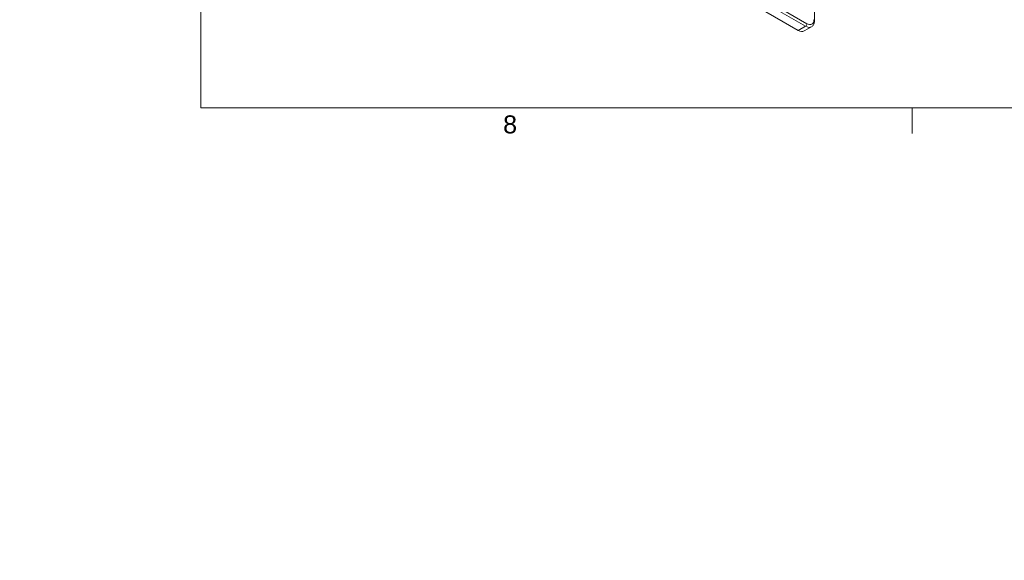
# Model space of a CAD drawing. Header units: inches. Extents: x -374 to 640, y -945 to 1059.
# Tile 1 of 222: x -2 to 24, y -7 to 7. Entities that reach past the tile are written whole.
import ezdxf

# ---------------------------------------------------------------- set-up
doc = ezdxf.new("R2010")
doc.units = ezdxf.units.IN
doc.header["$LTSCALE"] = 5
doc.header["$MEASUREMENT"] = 0
for name, color, linetype, lineweight in [('Border (ANSI)', 7, 'Continuous', 9), ('Visible (ANSI)', 7, 'Continuous', 18), ('Visible Narrow (ANSI)', 7, 'Continuous', 5)]:
    doc.layers.add(name, color=color, linetype=linetype, lineweight=lineweight)
doc.styles.add('Note Text (ANSI)', font='arial.ttf')

# ---------------------------------------------------------------- blocks, each defined once
blk = doc.blocks.new('Borders Default Border')
at = {"layer": 'Border (ANSI)'}
blk.add_line((4.25, 1), (4.25, 0.865), dxfattribs=at)
at = {"layer": 'Border (ANSI)', "flags": 128}
blk.add_lwpolyline([(0.5, 1), (0.5, 21), (33.5, 21), (33.5, 1), (0.5, 1)], dxfattribs=at)
at = {"layer": 'Border (ANSI)', "insert": (2.0937, 0.8634), "char_height": 0.095, "attachment_point": 7, "style": 'Note Text (ANSI)'}
blk.add_mtext('8', dxfattribs=at)

msp = doc.modelspace()

# ---------------------------------------------------------------- linework, layer by layer
at = {"layer": 'Visible (ANSI)'}
for p, q in [((5.80621, 14.2214), (18.24834, 7.03793)), ((18.67568, 7.29761), (18.67568, 7.84866)), ((18.5951, 7.13244), (18.40459, 7.02245))]:
    msp.add_line(p, q, dxfattribs=at)
msp.add_ellipse((18.24834, 7.29308), major_axis=(0.15625, -0.27063), ratio=0.57735027, start_param=5.49778714, end_param=6.28318531, dxfattribs=at)
msp.add_open_spline([(18.67568, 7.29761), (18.67568, 7.28411), (18.67477, 7.27085), (18.67092, 7.24501), (18.66799, 7.23243), (18.65986, 7.20824), (18.65466, 7.19663), (18.64177, 7.17486), (18.63407, 7.16472), (18.61625, 7.14668), (18.60612, 7.1388), (18.5951, 7.13244)], degree=3, knots=[4.71238898, 4.71238898, 4.71238898, 4.71238898, 4.869468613, 4.869468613, 5.026548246, 5.026548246, 5.183627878, 5.183627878, 5.340707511, 5.340707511, 5.497787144, 5.497787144, 5.497787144, 5.497787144], dxfattribs=at)
at = {"layer": 'Visible Narrow (ANSI)'}
for p, q in [((18.43885, 7.14792), (5.99672, 14.33139)), ((18.47715, 7.21426), (6.03502, 14.39773)), ((18.24834, 7.03793), (18.43885, 7.14792))]:
    msp.add_line(p, q, dxfattribs=at)
for start, end in [(89.30796703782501, 89.30796710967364), (89.98574681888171, 89.98574689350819), (90.66352429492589, 90.66352437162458), (90.69201509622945, 90.69201518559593)]:
    msp.add_arc((132.61238, -437.54305), 507.11098, start, end, dxfattribs=at)
for centre, major_axis, start_param, end_param in [((18.47715, 7.42519), (0.12917, -0.22372), 5.49778714, 7.06858347), ((18.62152, 7.29761), (0.05417, 0), 0, 0.78539816), ((18.43885, 7.19214), (-0.02708, -0.04691), 0.78539816, 2.35619449), ((18.43885, 7.40307), (0.15625, -0.27063), 5.49778715, 6.28318531)]:
    msp.add_ellipse(centre, major_axis=major_axis, ratio=0.57735027, start_param=start_param, end_param=end_param, dxfattribs=at)

# ---------------------------------------------------------------- block references
at = {"xscale": 5, "yscale": 5, "zscale": 5}
msp.add_blockref('Borders Default Border', (0, 0), dxfattribs=at)

doc.saveas('drawing.dxf')
